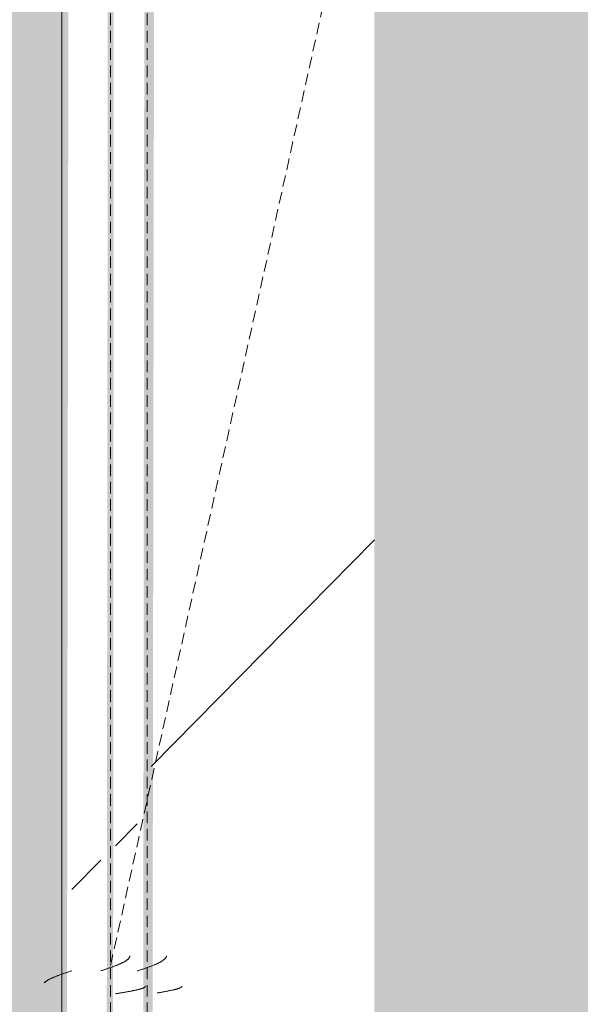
# Model space of a CAD drawing. Header units: millimetres. Extents: x 16156 to 91527, y 4646 to 113494.
# Tile 244 of 256: x 35479 to 35710, y 72117 to 72523. Entities that reach past the tile are written whole.
import ezdxf

# ---------------------------------------------------------------- set-up
doc = ezdxf.new("R2010")
doc.units = ezdxf.units.MM
doc.linetypes.add('ARC Demolished', pattern=[7.14375, 4.7625, -2.38125])
for name, color, linetype, lineweight in [('A--AR9__AlgVoorz', 1, 'Continuous', 9), ('A--L23__Vloeren', 3, 'Continuous', 9), ('A--L74__VasteSanitaireVoorz', 1, 'ARC Demolished', 9)]:
    doc.layers.add(name, color=color, linetype=linetype, lineweight=lineweight)
pattern_1 = [(135.439, (72828.44, -34604.8), (-212.1307, -208.9106), [])]
pattern_2 = [(135, (72828.44, -35670.5), (-212.132, -212.132), [])]

# ---------------------------------------------------------------- blocks, each defined once
blk = doc.blocks.new('FP_237-AB-Begane grond - slooptekening')
at = {"layer": 'A--L74__VasteSanitaireVoorz', "color": 240, "linetype": 'Continuous'}
for p, q in [((703.63, -124.43), (703.58, -124.42)), ((703.63, -124.43), (703.58, -124.42)), ((703.68, -124.45), (703.63, -124.43)), ((703.68, -124.45), (703.63, -124.43)), ((703.73, -124.48), (703.68, -124.45)), ((703.73, -124.48), (703.68, -124.45)), ((703.78, -124.51), (703.73, -124.48)), ((703.78, -124.51), (703.73, -124.48)), ((703.83, -124.55), (703.78, -124.51)), ((703.83, -124.55), (703.78, -124.51)), ((703.87, -124.6), (703.83, -124.55)), ((703.87, -124.6), (703.83, -124.55)), ((703.92, -124.66), (703.87, -124.6)), ((703.92, -124.66), (703.87, -124.6)), ((703.97, -124.72), (703.92, -124.66)), ((703.97, -124.72), (703.92, -124.66)), ((704.02, -124.79), (703.97, -124.72)), ((704.02, -124.79), (703.97, -124.72)), ((704.07, -124.86), (704.02, -124.79)), ((704.07, -124.86), (704.02, -124.79)), ((704.12, -124.95), (704.07, -124.86)), ((704.12, -124.95), (704.07, -124.86)), ((704.17, -125.04), (704.12, -124.95)), ((704.17, -125.04), (704.12, -124.95)), ((704.22, -125.14), (704.17, -125.04)), ((704.22, -125.14), (704.17, -125.04)), ((704.27, -125.24), (704.22, -125.14)), ((704.27, -125.24), (704.22, -125.14)), ((704.32, -125.35), (704.27, -125.24)), ((704.32, -125.35), (704.27, -125.24)), ((704.36, -125.47), (704.32, -125.35)), ((704.36, -125.47), (704.32, -125.35)), ((704.41, -125.6), (704.36, -125.47)), ((704.41, -125.6), (704.36, -125.47)), ((704.46, -125.73), (704.41, -125.6)), ((704.46, -125.73), (704.41, -125.6)), ((704.51, -125.87), (704.46, -125.73)), ((704.51, -125.87), (704.46, -125.73)), ((704.56, -126.02), (704.51, -125.87)), ((704.56, -126.02), (704.51, -125.87)), ((704.61, -126.17), (704.56, -126.02)), ((704.61, -126.17), (704.56, -126.02)), ((704.66, -126.33), (704.61, -126.17)), ((704.66, -126.33), (704.61, -126.17)), ((704.71, -126.49), (704.66, -126.33)), ((704.71, -126.49), (704.66, -126.33)), ((704.76, -126.66), (704.71, -126.49)), ((704.76, -126.66), (704.71, -126.49)), ((704.81, -126.84), (704.76, -126.66)), ((704.81, -126.84), (704.76, -126.66)), ((704.85, -127.02), (704.81, -126.84)), ((704.85, -127.02), (704.81, -126.84)), ((704.9, -127.21), (704.85, -127.02)), ((704.9, -127.21), (704.85, -127.02)), ((704.95, -127.4), (704.9, -127.21)), ((704.95, -127.4), (704.9, -127.21)), ((705, -127.6), (704.95, -127.4)), ((705, -127.6), (704.95, -127.4)), ((705.05, -127.81), (705, -127.6)), ((705.05, -127.81), (705, -127.6)), ((705.1, -128.02), (705.05, -127.81)), ((705.1, -128.02), (705.05, -127.81)), ((705.15, -128.23), (705.1, -128.02)), ((705.15, -128.23), (705.1, -128.02)), ((705.2, -128.45), (705.15, -128.23)), ((705.2, -128.45), (705.15, -128.23)), ((705.25, -128.68), (705.2, -128.45)), ((705.25, -128.68), (705.2, -128.45)), ((705.3, -128.91), (705.25, -128.68)), ((705.3, -128.91), (705.25, -128.68)), ((705.34, -129.15), (705.3, -128.91)), ((705.34, -129.15), (705.3, -128.91)), ((705.39, -129.39), (705.34, -129.15)), ((705.39, -129.39), (705.34, -129.15)), ((705.44, -129.63), (705.39, -129.39)), ((705.44, -129.63), (705.39, -129.39)), ((705.49, -129.88), (705.44, -129.63)), ((705.49, -129.88), (705.44, -129.63)), ((705.54, -130.13), (705.49, -129.88)), ((705.54, -130.13), (705.49, -129.88)), ((705.59, -130.39), (705.54, -130.13)), ((705.59, -130.39), (705.54, -130.13)), ((705.64, -130.65), (705.59, -130.39)), ((705.64, -130.65), (705.59, -130.39)), ((705.69, -130.91), (705.64, -130.65)), ((705.69, -130.91), (705.64, -130.65)), ((705.74, -131.18), (705.69, -130.91)), ((705.74, -131.18), (705.69, -130.91)), ((705.79, -131.45), (705.74, -131.18)), ((705.79, -131.45), (705.74, -131.18)), ((705.83, -131.73), (705.79, -131.45)), ((705.83, -131.73), (705.79, -131.45)), ((705.88, -132.01), (705.83, -131.73)), ((705.88, -132.01), (705.83, -131.73)), ((705.93, -132.29), (705.88, -132.01)), ((705.93, -132.29), (705.88, -132.01)), ((705.98, -132.57), (705.93, -132.29)), ((705.98, -132.57), (705.93, -132.29)), ((706.03, -132.85), (705.98, -132.57)), ((706.03, -132.85), (705.98, -132.57)), ((706.08, -133.14), (706.03, -132.85)), ((706.08, -133.14), (706.03, -132.85)), ((706.13, -133.43), (706.08, -133.14)), ((706.13, -133.43), (706.08, -133.14)), ((706.18, -133.72), (706.13, -133.43)), ((706.18, -133.72), (706.13, -133.43)), ((706.23, -134.02), (706.18, -133.72)), ((706.23, -134.02), (706.18, -133.72)), ((706.28, -134.31), (706.23, -134.02)), ((706.28, -134.31), (706.23, -134.02)), ((706.32, -134.61), (706.28, -134.31)), ((706.32, -134.61), (706.28, -134.31))]:
    blk.add_line(p, q, dxfattribs=at)
blk = doc.blocks.new('FP_238-AB-Begane grond - slooptekening')
at = {"layer": 'A--L74__VasteSanitaireVoorz', "color": 240, "linetype": 'Continuous'}
for p, q in [((691.18, -130.78), (691.08, -130.77)), ((691.18, -130.78), (691.08, -130.77)), ((691.28, -130.8), (691.18, -130.78)), ((691.28, -130.8), (691.18, -130.78)), ((691.38, -130.83), (691.28, -130.8)), ((691.38, -130.83), (691.28, -130.8)), ((691.47, -130.86), (691.38, -130.83)), ((691.47, -130.86), (691.38, -130.83)), ((691.57, -130.9), (691.47, -130.86)), ((691.57, -130.9), (691.47, -130.86)), ((691.67, -130.95), (691.57, -130.9)), ((691.67, -130.95), (691.57, -130.9)), ((691.77, -131), (691.67, -130.95)), ((691.77, -131), (691.67, -130.95)), ((691.87, -131.06), (691.77, -131)), ((691.87, -131.06), (691.77, -131)), ((691.97, -131.13), (691.87, -131.06)), ((691.97, -131.13), (691.87, -131.06)), ((692.06, -131.2), (691.97, -131.13)), ((692.06, -131.2), (691.97, -131.13)), ((692.16, -131.29), (692.06, -131.2)), ((692.16, -131.29), (692.06, -131.2)), ((692.26, -131.37), (692.16, -131.29)), ((692.26, -131.37), (692.16, -131.29)), ((692.36, -131.47), (692.26, -131.37)), ((692.36, -131.47), (692.26, -131.37)), ((692.46, -131.57), (692.36, -131.47)), ((692.46, -131.57), (692.36, -131.47)), ((692.55, -131.68), (692.46, -131.57)), ((692.55, -131.68), (692.46, -131.57)), ((692.65, -131.8), (692.55, -131.68)), ((692.65, -131.8), (692.55, -131.68)), ((692.75, -131.92), (692.65, -131.8)), ((692.75, -131.92), (692.65, -131.8)), ((692.85, -132.05), (692.75, -131.92)), ((692.85, -132.05), (692.75, -131.92)), ((692.95, -132.18), (692.85, -132.05)), ((692.95, -132.18), (692.85, -132.05)), ((693.05, -132.33), (692.95, -132.18)), ((693.05, -132.33), (692.95, -132.18)), ((693.14, -132.47), (693.05, -132.33)), ((693.14, -132.47), (693.05, -132.33)), ((693.24, -132.63), (693.14, -132.47)), ((693.24, -132.63), (693.14, -132.47)), ((693.34, -132.79), (693.24, -132.63)), ((693.34, -132.79), (693.24, -132.63)), ((693.44, -132.95), (693.34, -132.79)), ((693.44, -132.95), (693.34, -132.79)), ((693.54, -133.13), (693.44, -132.95)), ((693.54, -133.13), (693.44, -132.95)), ((693.63, -133.31), (693.54, -133.13)), ((693.63, -133.31), (693.54, -133.13)), ((693.73, -133.49), (693.63, -133.31)), ((693.73, -133.49), (693.63, -133.31)), ((693.83, -133.68), (693.73, -133.49)), ((693.83, -133.68), (693.73, -133.49)), ((693.93, -133.87), (693.83, -133.68)), ((693.93, -133.87), (693.83, -133.68)), ((694.03, -134.07), (693.93, -133.87)), ((694.03, -134.07), (693.93, -133.87)), ((694.13, -134.28), (694.03, -134.07)), ((694.13, -134.28), (694.03, -134.07)), ((694.22, -134.49), (694.13, -134.28)), ((694.22, -134.49), (694.13, -134.28)), ((694.32, -134.7), (694.22, -134.49)), ((694.32, -134.7), (694.22, -134.49)), ((694.42, -134.92), (694.32, -134.7)), ((694.42, -134.92), (694.32, -134.7)), ((694.52, -135.15), (694.42, -134.92)), ((694.52, -135.15), (694.42, -134.92)), ((694.62, -135.38), (694.52, -135.15)), ((694.62, -135.38), (694.52, -135.15)), ((694.71, -135.61), (694.62, -135.38)), ((694.71, -135.61), (694.62, -135.38)), ((694.81, -135.85), (694.71, -135.61)), ((694.81, -135.85), (694.71, -135.61)), ((694.91, -136.09), (694.81, -135.85)), ((694.91, -136.09), (694.81, -135.85)), ((695.01, -136.34), (694.91, -136.09)), ((695.01, -136.34), (694.91, -136.09)), ((695.11, -136.59), (695.01, -136.34)), ((695.11, -136.59), (695.01, -136.34)), ((695.21, -136.84), (695.11, -136.59)), ((695.21, -136.84), (695.11, -136.59)), ((695.3, -137.1), (695.21, -136.84)), ((695.3, -137.1), (695.21, -136.84)), ((695.4, -137.36), (695.3, -137.1)), ((695.4, -137.36), (695.3, -137.1)), ((695.5, -137.63), (695.4, -137.36)), ((695.5, -137.63), (695.4, -137.36)), ((695.6, -137.89), (695.5, -137.63)), ((695.6, -137.89), (695.5, -137.63)), ((695.7, -138.17), (695.6, -137.89)), ((695.7, -138.17), (695.6, -137.89)), ((695.79, -138.44), (695.7, -138.17)), ((695.79, -138.44), (695.7, -138.17)), ((695.89, -138.71), (695.79, -138.44)), ((695.89, -138.71), (695.79, -138.44)), ((695.99, -138.99), (695.89, -138.71)), ((695.99, -138.99), (695.89, -138.71)), ((696.09, -139.27), (695.99, -138.99)), ((696.09, -139.27), (695.99, -138.99)), ((696.19, -139.55), (696.09, -139.27)), ((696.19, -139.55), (696.09, -139.27)), ((696.29, -139.84), (696.19, -139.55)), ((696.29, -139.84), (696.19, -139.55)), ((696.38, -140.13), (696.29, -139.84)), ((696.38, -140.13), (696.29, -139.84)), ((696.48, -140.41), (696.38, -140.13)), ((696.48, -140.41), (696.38, -140.13)), ((696.58, -140.7), (696.48, -140.41)), ((696.58, -140.7), (696.48, -140.41)), ((696.68, -140.99), (696.58, -140.7)), ((696.68, -140.99), (696.58, -140.7)), ((696.78, -141.28), (696.68, -140.99)), ((696.78, -141.28), (696.68, -140.99)), ((696.87, -141.58), (696.78, -141.28)), ((696.87, -141.58), (696.78, -141.28)), ((696.97, -141.87), (696.87, -141.58)), ((696.97, -141.87), (696.87, -141.58)), ((697.07, -142.16), (696.97, -141.87)), ((697.07, -142.16), (696.97, -141.87)), ((697.17, -142.46), (697.07, -142.16)), ((697.17, -142.46), (697.07, -142.16)), ((697.27, -142.75), (697.17, -142.46)), ((697.27, -142.75), (697.17, -142.46))]:
    blk.add_line(p, q, dxfattribs=at)
at = {"layer": 'A--L74__VasteSanitaireVoorz'}
blk.add_line((715, -138.75), (-695, -138.75), dxfattribs=at)
blk = doc.blocks.new('FP_239-AB-Begane grond - slooptekening')
at = {"layer": 'A--L74__VasteSanitaireVoorz', "color": 240, "linetype": 'Continuous'}
for p, q in [((703.62, -139.43), (703.57, -139.42)), ((703.62, -139.43), (703.57, -139.42)), ((703.67, -139.45), (703.62, -139.43)), ((703.67, -139.45), (703.62, -139.43)), ((703.72, -139.48), (703.67, -139.45)), ((703.72, -139.48), (703.67, -139.45)), ((703.77, -139.51), (703.72, -139.48)), ((703.77, -139.51), (703.72, -139.48)), ((703.82, -139.55), (703.77, -139.51)), ((703.82, -139.55), (703.77, -139.51)), ((703.87, -139.6), (703.82, -139.55)), ((703.87, -139.6), (703.82, -139.55)), ((703.92, -139.66), (703.87, -139.6)), ((703.92, -139.66), (703.87, -139.6)), ((703.97, -139.72), (703.92, -139.66)), ((703.97, -139.72), (703.92, -139.66)), ((704.01, -139.79), (703.97, -139.72)), ((704.01, -139.79), (703.97, -139.72)), ((704.06, -139.87), (704.01, -139.79)), ((704.06, -139.87), (704.01, -139.79)), ((704.11, -139.95), (704.06, -139.87)), ((704.11, -139.95), (704.06, -139.87)), ((704.16, -140.04), (704.11, -139.95)), ((704.16, -140.04), (704.11, -139.95)), ((704.21, -140.14), (704.16, -140.04)), ((704.21, -140.14), (704.16, -140.04)), ((704.26, -140.25), (704.21, -140.14)), ((704.26, -140.25), (704.21, -140.14)), ((704.31, -140.36), (704.26, -140.25)), ((704.31, -140.36), (704.26, -140.25)), ((704.36, -140.48), (704.31, -140.36)), ((704.36, -140.48), (704.31, -140.36)), ((704.41, -140.6), (704.36, -140.48)), ((704.41, -140.6), (704.36, -140.48)), ((704.46, -140.74), (704.41, -140.6)), ((704.46, -140.74), (704.41, -140.6)), ((704.51, -140.88), (704.46, -140.74)), ((704.51, -140.88), (704.46, -140.74)), ((704.55, -141.02), (704.51, -140.88)), ((704.55, -141.02), (704.51, -140.88)), ((704.6, -141.17), (704.55, -141.02)), ((704.6, -141.17), (704.55, -141.02)), ((704.65, -141.33), (704.6, -141.17)), ((704.65, -141.33), (704.6, -141.17)), ((704.7, -141.5), (704.65, -141.33)), ((704.7, -141.5), (704.65, -141.33)), ((704.75, -141.67), (704.7, -141.5)), ((704.75, -141.67), (704.7, -141.5)), ((704.8, -141.85), (704.75, -141.67)), ((704.8, -141.85), (704.75, -141.67)), ((704.85, -142.03), (704.8, -141.85)), ((704.85, -142.03), (704.8, -141.85)), ((704.9, -142.22), (704.85, -142.03)), ((704.9, -142.22), (704.85, -142.03)), ((704.95, -142.41), (704.9, -142.22)), ((704.95, -142.41), (704.9, -142.22)), ((705, -142.61), (704.95, -142.41)), ((705, -142.61), (704.95, -142.41)), ((705.05, -142.82), (705, -142.61)), ((705.05, -142.82), (705, -142.61)), ((705.09, -143.03), (705.05, -142.82)), ((705.09, -143.03), (705.05, -142.82)), ((705.14, -143.25), (705.09, -143.03)), ((705.14, -143.25), (705.09, -143.03)), ((705.19, -143.47), (705.14, -143.25)), ((705.19, -143.47), (705.14, -143.25)), ((705.24, -143.7), (705.19, -143.47)), ((705.24, -143.7), (705.19, -143.47)), ((705.29, -143.93), (705.24, -143.7)), ((705.29, -143.93), (705.24, -143.7)), ((705.34, -144.16), (705.29, -143.93)), ((705.34, -144.16), (705.29, -143.93)), ((705.39, -144.4), (705.34, -144.16)), ((705.39, -144.4), (705.34, -144.16)), ((705.44, -144.65), (705.39, -144.4)), ((705.44, -144.65), (705.39, -144.4)), ((705.49, -144.9), (705.44, -144.65)), ((705.49, -144.9), (705.44, -144.65)), ((705.54, -145.15), (705.49, -144.9)), ((705.54, -145.15), (705.49, -144.9)), ((705.59, -145.41), (705.54, -145.15)), ((705.59, -145.41), (705.54, -145.15)), ((705.63, -145.67), (705.59, -145.41)), ((705.63, -145.67), (705.59, -145.41)), ((705.68, -145.94), (705.63, -145.67)), ((705.68, -145.94), (705.63, -145.67)), ((705.73, -146.21), (705.68, -145.94)), ((705.73, -146.21), (705.68, -145.94)), ((705.78, -146.48), (705.73, -146.21)), ((705.78, -146.48), (705.73, -146.21)), ((705.83, -146.75), (705.78, -146.48)), ((705.83, -146.75), (705.78, -146.48)), ((705.88, -147.03), (705.83, -146.75)), ((705.88, -147.03), (705.83, -146.75)), ((705.93, -147.31), (705.88, -147.03)), ((705.93, -147.31), (705.88, -147.03)), ((705.98, -147.6), (705.93, -147.31)), ((705.98, -147.6), (705.93, -147.31)), ((706.03, -147.88), (705.98, -147.6)), ((706.03, -147.88), (705.98, -147.6)), ((706.08, -148.17), (706.03, -147.88)), ((706.08, -148.17), (706.03, -147.88)), ((706.13, -148.46), (706.08, -148.17)), ((706.13, -148.46), (706.08, -148.17)), ((706.17, -148.75), (706.13, -148.46)), ((706.17, -148.75), (706.13, -148.46)), ((706.22, -149.05), (706.17, -148.75)), ((706.22, -149.05), (706.17, -148.75)), ((706.27, -149.34), (706.22, -149.05)), ((706.27, -149.34), (706.22, -149.05)), ((706.32, -149.64), (706.27, -149.34)), ((706.32, -149.64), (706.27, -149.34)), ((706.37, -149.94), (706.32, -149.64)), ((706.37, -149.94), (706.32, -149.64)), ((706.42, -150.24), (706.37, -149.94)), ((706.42, -150.24), (706.37, -149.94)), ((706.47, -150.54), (706.42, -150.24)), ((706.47, -150.54), (706.42, -150.24)), ((706.52, -150.84), (706.47, -150.54)), ((706.52, -150.84), (706.47, -150.54)), ((706.57, -151.14), (706.52, -150.84)), ((706.57, -151.14), (706.52, -150.84)), ((706.62, -151.45), (706.57, -151.14)), ((706.62, -151.45), (706.57, -151.14)), ((706.67, -151.75), (706.62, -151.45)), ((706.67, -151.75), (706.62, -151.45))]:
    blk.add_line(p, q, dxfattribs=at)
blk = doc.blocks.new('FP_240-AB-Begane grond - slooptekening')
at = {"layer": 'A--L74__VasteSanitaireVoorz', "color": 240, "linetype": 'Continuous'}
for p, q in [((691.14, -145.78), (691.04, -145.77)), ((691.14, -145.78), (691.04, -145.77)), ((691.24, -145.8), (691.14, -145.78)), ((691.24, -145.8), (691.14, -145.78)), ((691.33, -145.83), (691.24, -145.8)), ((691.33, -145.83), (691.24, -145.8)), ((691.43, -145.86), (691.33, -145.83)), ((691.43, -145.86), (691.33, -145.83)), ((691.53, -145.9), (691.43, -145.86)), ((691.53, -145.9), (691.43, -145.86)), ((691.63, -145.95), (691.53, -145.9)), ((691.63, -145.95), (691.53, -145.9)), ((691.73, -146), (691.63, -145.95)), ((691.73, -146), (691.63, -145.95)), ((691.82, -146.06), (691.73, -146)), ((691.82, -146.06), (691.73, -146)), ((691.92, -146.13), (691.82, -146.06)), ((691.92, -146.13), (691.82, -146.06)), ((692.02, -146.2), (691.92, -146.13)), ((692.02, -146.2), (691.92, -146.13)), ((692.12, -146.29), (692.02, -146.2)), ((692.12, -146.29), (692.02, -146.2)), ((692.22, -146.37), (692.12, -146.29)), ((692.22, -146.37), (692.12, -146.29)), ((692.32, -146.47), (692.22, -146.37)), ((692.32, -146.47), (692.22, -146.37)), ((692.41, -146.57), (692.32, -146.47)), ((692.41, -146.57), (692.32, -146.47)), ((692.51, -146.68), (692.41, -146.57)), ((692.51, -146.68), (692.41, -146.57)), ((692.61, -146.8), (692.51, -146.68)), ((692.61, -146.8), (692.51, -146.68)), ((692.71, -146.92), (692.61, -146.8)), ((692.71, -146.92), (692.61, -146.8)), ((692.81, -147.05), (692.71, -146.92)), ((692.81, -147.05), (692.71, -146.92)), ((692.9, -147.18), (692.81, -147.05)), ((692.9, -147.18), (692.81, -147.05)), ((693, -147.33), (692.9, -147.18)), ((693, -147.33), (692.9, -147.18)), ((693.1, -147.47), (693, -147.33)), ((693.1, -147.47), (693, -147.33)), ((693.2, -147.63), (693.1, -147.47)), ((693.2, -147.63), (693.1, -147.47)), ((693.3, -147.79), (693.2, -147.63)), ((693.3, -147.79), (693.2, -147.63)), ((693.39, -147.95), (693.3, -147.79)), ((693.39, -147.95), (693.3, -147.79)), ((693.49, -148.13), (693.39, -147.95)), ((693.49, -148.13), (693.39, -147.95)), ((693.59, -148.31), (693.49, -148.13)), ((693.59, -148.31), (693.49, -148.13)), ((693.69, -148.49), (693.59, -148.31)), ((693.69, -148.49), (693.59, -148.31)), ((693.79, -148.68), (693.69, -148.49)), ((693.79, -148.68), (693.69, -148.49)), ((693.89, -148.87), (693.79, -148.68)), ((693.89, -148.87), (693.79, -148.68)), ((693.98, -149.07), (693.89, -148.87)), ((693.98, -149.07), (693.89, -148.87)), ((694.08, -149.28), (693.98, -149.07)), ((694.08, -149.28), (693.98, -149.07)), ((694.18, -149.49), (694.08, -149.28)), ((694.18, -149.49), (694.08, -149.28)), ((694.28, -149.7), (694.18, -149.49)), ((694.28, -149.7), (694.18, -149.49)), ((694.38, -149.92), (694.28, -149.7)), ((694.38, -149.92), (694.28, -149.7)), ((694.47, -150.15), (694.38, -149.92)), ((694.47, -150.15), (694.38, -149.92)), ((694.57, -150.38), (694.47, -150.15)), ((694.57, -150.38), (694.47, -150.15)), ((694.67, -150.61), (694.57, -150.38)), ((694.67, -150.61), (694.57, -150.38)), ((694.77, -150.85), (694.67, -150.61)), ((694.77, -150.85), (694.67, -150.61)), ((694.87, -151.09), (694.77, -150.85)), ((694.87, -151.09), (694.77, -150.85)), ((694.97, -151.34), (694.87, -151.09)), ((694.97, -151.34), (694.87, -151.09)), ((695.06, -151.59), (694.97, -151.34)), ((695.06, -151.59), (694.97, -151.34)), ((695.16, -151.84), (695.06, -151.59)), ((695.16, -151.84), (695.06, -151.59)), ((695.26, -152.1), (695.16, -151.84)), ((695.26, -152.1), (695.16, -151.84)), ((695.36, -152.36), (695.26, -152.1)), ((695.36, -152.36), (695.26, -152.1)), ((695.46, -152.63), (695.36, -152.36)), ((695.46, -152.63), (695.36, -152.36)), ((695.55, -152.89), (695.46, -152.63)), ((695.55, -152.89), (695.46, -152.63)), ((695.65, -153.17), (695.55, -152.89)), ((695.65, -153.17), (695.55, -152.89)), ((695.75, -153.44), (695.65, -153.17)), ((695.75, -153.44), (695.65, -153.17)), ((695.85, -153.71), (695.75, -153.44)), ((695.85, -153.71), (695.75, -153.44)), ((695.95, -153.99), (695.85, -153.71)), ((695.95, -153.99), (695.85, -153.71)), ((696.05, -154.27), (695.95, -153.99)), ((696.05, -154.27), (695.95, -153.99)), ((696.14, -154.55), (696.05, -154.27)), ((696.14, -154.55), (696.05, -154.27)), ((696.24, -154.84), (696.14, -154.55)), ((696.24, -154.84), (696.14, -154.55)), ((696.34, -155.13), (696.24, -154.84)), ((696.34, -155.13), (696.24, -154.84)), ((696.44, -155.41), (696.34, -155.13)), ((696.44, -155.41), (696.34, -155.13)), ((696.54, -155.7), (696.44, -155.41)), ((696.54, -155.7), (696.44, -155.41)), ((696.63, -155.99), (696.54, -155.7)), ((696.63, -155.99), (696.54, -155.7)), ((696.73, -156.28), (696.63, -155.99)), ((696.73, -156.28), (696.63, -155.99)), ((696.83, -156.58), (696.73, -156.28)), ((696.83, -156.58), (696.73, -156.28)), ((696.93, -156.87), (696.83, -156.58)), ((696.93, -156.87), (696.83, -156.58)), ((697.03, -157.16), (696.93, -156.87)), ((697.03, -157.16), (696.93, -156.87)), ((697.13, -157.46), (697.03, -157.16)), ((697.13, -157.46), (697.03, -157.16)), ((697.22, -157.75), (697.13, -157.46)), ((697.22, -157.75), (697.13, -157.46))]:
    blk.add_line(p, q, dxfattribs=at)
at = {"layer": 'A--L74__VasteSanitaireVoorz'}
blk.add_line((715, -153.75), (-695, -153.75), dxfattribs=at)
blk = doc.blocks.new('FP_241-AB-Begane grond - slooptekening')
at = {"layer": 'A--L74__VasteSanitaireVoorz', "color": 240, "linetype": 'Continuous'}
for p, q in [((697.32, -170.04), (697.22, -169.75)), ((697.32, -170.04), (697.22, -169.75)), ((697.42, -170.34), (697.32, -170.04)), ((697.42, -170.34), (697.32, -170.04)), ((697.52, -170.63), (697.42, -170.34)), ((697.52, -170.63), (697.42, -170.34)), ((697.62, -170.92), (697.52, -170.63)), ((697.62, -170.92), (697.52, -170.63)), ((697.71, -171.22), (697.62, -170.92)), ((697.71, -171.22), (697.62, -170.92)), ((697.81, -171.51), (697.71, -171.22)), ((697.81, -171.51), (697.71, -171.22)), ((697.91, -171.8), (697.81, -171.51)), ((697.91, -171.8), (697.81, -171.51)), ((698.01, -172.09), (697.91, -171.8)), ((698.01, -172.09), (697.91, -171.8)), ((698.11, -172.37), (698.01, -172.09)), ((698.11, -172.37), (698.01, -172.09)), ((698.21, -172.66), (698.11, -172.37)), ((698.21, -172.66), (698.11, -172.37)), ((698.3, -172.95), (698.21, -172.66)), ((698.3, -172.95), (698.21, -172.66)), ((698.4, -173.23), (698.3, -172.95)), ((698.4, -173.23), (698.3, -172.95)), ((698.5, -173.51), (698.4, -173.23)), ((698.5, -173.51), (698.4, -173.23)), ((698.6, -173.79), (698.5, -173.51)), ((698.6, -173.79), (698.5, -173.51)), ((698.7, -174.06), (698.6, -173.79)), ((698.7, -174.06), (698.6, -173.79)), ((698.79, -174.33), (698.7, -174.06)), ((698.79, -174.33), (698.7, -174.06)), ((698.89, -174.61), (698.79, -174.33)), ((698.89, -174.61), (698.79, -174.33)), ((698.99, -174.87), (698.89, -174.61)), ((698.99, -174.87), (698.89, -174.61)), ((699.09, -175.14), (698.99, -174.87)), ((699.09, -175.14), (698.99, -174.87)), ((699.19, -175.4), (699.09, -175.14)), ((699.19, -175.4), (699.09, -175.14)), ((699.29, -175.66), (699.19, -175.4)), ((699.29, -175.66), (699.19, -175.4)), ((699.38, -175.91), (699.29, -175.66)), ((699.38, -175.91), (699.29, -175.66)), ((699.48, -176.16), (699.38, -175.91)), ((699.48, -176.16), (699.38, -175.91)), ((699.58, -176.41), (699.48, -176.16)), ((699.58, -176.41), (699.48, -176.16)), ((699.68, -176.65), (699.58, -176.41)), ((699.68, -176.65), (699.58, -176.41)), ((699.78, -176.89), (699.68, -176.65)), ((699.78, -176.89), (699.68, -176.65)), ((699.87, -177.12), (699.78, -176.89)), ((699.87, -177.12), (699.78, -176.89)), ((699.97, -177.35), (699.87, -177.12)), ((699.97, -177.35), (699.87, -177.12)), ((700.07, -177.58), (699.97, -177.35)), ((700.07, -177.58), (699.97, -177.35)), ((700.17, -177.8), (700.07, -177.58)), ((700.17, -177.8), (700.07, -177.58)), ((700.27, -178.01), (700.17, -177.8)), ((700.27, -178.01), (700.17, -177.8)), ((700.37, -178.22), (700.27, -178.01)), ((700.37, -178.22), (700.27, -178.01)), ((700.46, -178.43), (700.37, -178.22)), ((700.46, -178.43), (700.37, -178.22)), ((700.56, -178.63), (700.46, -178.43)), ((700.56, -178.63), (700.46, -178.43)), ((700.66, -178.82), (700.56, -178.63)), ((700.66, -178.82), (700.56, -178.63)), ((700.76, -179.01), (700.66, -178.82)), ((700.76, -179.01), (700.66, -178.82)), ((700.86, -179.19), (700.76, -179.01)), ((700.86, -179.19), (700.76, -179.01)), ((700.95, -179.37), (700.86, -179.19)), ((700.95, -179.37), (700.86, -179.19)), ((701.05, -179.55), (700.95, -179.37)), ((701.05, -179.55), (700.95, -179.37)), ((701.15, -179.71), (701.05, -179.55)), ((701.15, -179.71), (701.05, -179.55)), ((701.25, -179.87), (701.15, -179.71)), ((701.25, -179.87), (701.15, -179.71)), ((701.35, -180.03), (701.25, -179.87)), ((701.35, -180.03), (701.25, -179.87)), ((701.45, -180.17), (701.35, -180.03)), ((701.45, -180.17), (701.35, -180.03)), ((701.54, -180.32), (701.45, -180.17)), ((701.54, -180.32), (701.45, -180.17)), ((701.64, -180.45), (701.54, -180.32)), ((701.64, -180.45), (701.54, -180.32)), ((701.74, -180.58), (701.64, -180.45)), ((701.74, -180.58), (701.64, -180.45)), ((701.84, -180.7), (701.74, -180.58)), ((701.84, -180.7), (701.74, -180.58)), ((701.94, -180.82), (701.84, -180.7)), ((701.94, -180.82), (701.84, -180.7)), ((702.03, -180.93), (701.94, -180.82)), ((702.03, -180.93), (701.94, -180.82)), ((702.13, -181.03), (702.03, -180.93)), ((702.13, -181.03), (702.03, -180.93)), ((702.23, -181.13), (702.13, -181.03)), ((702.23, -181.13), (702.13, -181.03))]:
    blk.add_line(p, q, dxfattribs=at)
at = {"layer": 'A--L74__VasteSanitaireVoorz'}
blk.add_line((-695, -173.75), (715, -173.75), dxfattribs=at)
blk = doc.blocks.new('52_PF_FB_Gutter_rectangle - End Outlet - 1430mm_W_ x 300mm_L_ x 60mm_H_ x 160mm_Dia_ 2-2250497-AB-Begane grond - slooptekening')
at = {"layer": 'A--L74__VasteSanitaireVoorz', "linetype": 'Continuous'}
h = blk.add_hatch(dxfattribs=at)
h.set_pattern_fill('FP_70', color=256, style=0, pattern_type=2)
h.set_pattern_definition(pattern_1)
h.paths.add_polyline_path([(715, -134.42), (715, -45.2), (-695, -45.2), (-695, -137.1), (715, -137.1)])
h = blk.add_hatch(dxfattribs=at)
h.set_pattern_fill('FP_70', color=256, style=0, pattern_type=2)
h.set_pattern_definition(pattern_1)
h.paths.add_polyline_path([(715, -134.42), (715, -45.2), (-695, -45.2), (-695, -137.1), (715, -137.1)])
at = {"layer": 'A--L74__VasteSanitaireVoorz'}
h = blk.add_hatch(dxfattribs=at)
h.set_pattern_fill('FP_68', color=256, style=0, pattern_type=2)
h.set_pattern_definition(pattern_2)
h.paths.add_polyline_path([(715, -151.75), (715, -142.75), (-695, -142.75), (-695, -151.75), (559.99, -151.75)])
h = blk.add_hatch(dxfattribs=at)
h.set_pattern_fill('FP_68', color=256, style=0, pattern_type=2)
h.set_pattern_definition(pattern_2)
h.paths.add_polyline_path([(715, -151.75), (715, -142.75), (-695, -142.75), (-695, -151.75), (559.99, -151.75)])
h = blk.add_hatch(dxfattribs=at)
h.set_pattern_fill('FP_68', color=256, style=0, pattern_type=2)
h.set_pattern_definition(pattern_2)
h.paths.add_polyline_path([(715, -157.75), (-695, -157.75), (-695, -169.75), (715, -169.75)])
h = blk.add_hatch(dxfattribs=at)
h.set_pattern_fill('FP_68', color=256, style=0, pattern_type=2)
h.set_pattern_definition(pattern_2)
h.paths.add_polyline_path([(715, -157.75), (-695, -157.75), (-695, -169.75), (715, -169.75)])
blk.add_line((0, 0), (695, -153.75), dxfattribs=at)
at = {"layer": 'A--L74__VasteSanitaireVoorz', "linetype": 'Continuous'}
for name in ['FP_237-AB-Begane grond - slooptekening', 'FP_239-AB-Begane grond - slooptekening']:
    blk.add_blockref(name, (0, 0), dxfattribs=at)
at = {"layer": 'A--L74__VasteSanitaireVoorz'}
for name in ['FP_238-AB-Begane grond - slooptekening', 'FP_240-AB-Begane grond - slooptekening', 'FP_241-AB-Begane grond - slooptekening']:
    blk.add_blockref(name, (0, 0), dxfattribs=at)

msp = doc.modelspace()

# ---------------------------------------------------------------- hatches: boundary and pattern name
at = {"layer": 'A--AR9__AlgVoorz'}
h = msp.add_hatch(color=7, dxfattribs=at)
h.paths.add_polyline_path([(34992.21, 66090.94), (35035.69, 66090.94), (35035.69, 66103.44), (44949.11, 66103.44), (44949.11, 69721.44), (44914.25, 69721.44), (44914.25, 68707.44), (43114.25, 68707.44), (43114.25, 69721.44), (41917.26, 69725.44), (41917.26, 70221.44), (43114.25, 70224.13), (43114.25, 72321.44), (41917.26, 72325.44), (41917.26, 72821.44), (43114.25, 72829.12), (43114.25, 73543.44), (44914.25, 73543.44), (44914.25, 72821.44), (44949.11, 72821.44), (44946.01, 73925.94), (39384.05, 73925.94), (39384.05, 73938.44), (33209.25, 73938.44), (33209.25, 72383.44), (32470.07, 72383.44), (32470.07, 70583.44), (33209.25, 70583.44), (33209.25, 66383.44), (32470.07, 66383.44), (32470.07, 66090.94), (34835.58, 66090.94)])
h.paths.add_polyline_path([(37637.57, 66285.44), (35496.75, 66289.44), (35500.75, 66304.27), (35844.25, 66305.44), (35840.25, 69126.62), (35496.75, 69129.44), (35496.77, 69144.27), (38106.75, 69141.01), (38102.75, 69126.62), (37759.25, 69125.44), (37763.25, 66304.27), (38106.75, 66297.88), (38106.75, 66286.62), (37759.25, 66285.44)])
h.paths.add_polyline_path([(35828.25, 66305.44), (35824.38, 66305.44), (35828.25, 69125.44), (35844.11, 69125.44), (35840.25, 66305.44)])
h.paths.add_polyline_path([(38104.75, 66305.44), (38086.88, 66305.44), (38090.75, 69125.44), (38106.61, 69125.44), (38105.58, 66305.44)])
h.paths.add_polyline_path([(35497.28, 66305.44), (35496.88, 66305.44), (35500.75, 69125.44), (35516.61, 69125.44), (35512.75, 66305.44), (35497.92, 66305.44)])
h.paths.add_polyline_path([(38070.1, 66305.44), (37978.2, 66305.44), (37978.2, 69125.44), (38071.54, 69125.44), (38070.54, 66305.44)])
h.paths.add_polyline_path([(37759.78, 66305.44), (37759.38, 66305.44), (37763.25, 69125.44), (37779.11, 69125.44), (37775.25, 66305.44), (37760.42, 66305.44)])
h.paths.add_polyline_path([(38084.75, 66305.44), (38071.88, 66305.44), (38075.75, 69125.44), (38086.68, 69125.44), (38085.27, 66305.44)])
h.paths.add_polyline_path([(35517.02, 66305.44), (35516.82, 66305.44), (35518.75, 69125.44), (35531.61, 69125.44), (35527.75, 66305.44), (35517.33, 66305.44)])
h.paths.add_polyline_path([(35769.58, 66305.44), (35715.7, 66305.44), (35715.7, 69125.44), (35809.04, 69125.44), (35807.6, 66305.44)])
h.paths.add_polyline_path([(35822.25, 66305.44), (35809.38, 66305.44), (35813.25, 69125.44), (35824.18, 69125.44), (35822.77, 66305.44)])
h.paths.add_polyline_path([(37779.52, 66305.44), (37779.32, 66305.44), (37781.25, 69125.44), (37794.11, 69125.44), (37790.25, 66305.44), (37779.83, 66305.44)])
h.paths.add_polyline_path([(37871.06, 66305.44), (37794.46, 66305.44), (37795.9, 69125.44), (37887.79, 69125.44), (37887.79, 66305.44)])
h.paths.add_polyline_path([(35536.08, 66305.44), (35531.96, 66305.44), (35536.08, 69125.44), (35625.29, 69125.44), (35625.29, 66305.44)])
h.paths.add_polyline_path([(42495.26, 69741.44), (42497.26, 69741.44), (42495.26, 69743.44)])
h.paths.add_polyline_path([(42708.75, 69741.44), (43079.79, 69741.44), (43079.79, 70201.44), (42554.72, 70201.44), (42554.72, 69741.44)])
h.paths.add_polyline_path([(43095.26, 69741.44), (43097.26, 69741.44), (43095.26, 69743.44)])
h.paths.add_polyline_path([(42307.54, 69741.44), (42479.79, 69741.44), (42479.79, 70201.44), (41954.72, 70201.44), (41954.72, 69741.44), (42074.04, 69741.44)])
h.paths.add_polyline_path([(41937.26, 69741.44), (41939.26, 69743.44), (41937.26, 69993.95)])
h.paths.add_polyline_path([(44914.25, 70221.44), (44949.11, 70221.44), (44949.11, 72321.44), (44914.25, 72321.44), (44914.25, 70278.26)])
h.paths.add_polyline_path([(37759.25, 70683.44), (35496.75, 70687.44), (35500.75, 70702.27), (35844.25, 70703.44), (35840.25, 73524.62), (35496.75, 73527.44), (35500.75, 73542.27), (38106.75, 73539.44), (38102.75, 73524.62), (37759.25, 73523.44), (37763.25, 70702.27), (38106.75, 70699.44), (38102.75, 70684.62), (37759.26, 70684.62)])
h.paths.add_polyline_path([(35527.75, 70703.44), (35516.82, 70703.44), (35518.75, 73523.44), (35531.61, 73523.44), (35528.78, 70703.44)])
h.paths.add_polyline_path([(35512.75, 70703.44), (35496.88, 70703.44), (35500.75, 73523.44), (35516.61, 73523.44), (35513.78, 70703.44)])
h.paths.add_polyline_path([(35533.4, 70703.44), (35531.96, 70703.44), (35536.08, 73523.44), (35625.29, 73523.44), (35625.29, 70703.44), (35536.08, 70703.44)])
h.paths.add_polyline_path([(35715.7, 70703.44), (35715.7, 73523.44), (35809.04, 73523.44), (35807.6, 70703.44), (35769.58, 70703.44)])
h.paths.add_polyline_path([(37759.46, 70703.44), (37759.38, 70703.44), (37763.25, 73523.44), (37779.11, 73523.44), (37775.25, 70703.44), (37759.78, 70703.44)])
h.paths.add_polyline_path([(37781.25, 70703.44), (37779.32, 70703.44), (37781.25, 73523.44), (37794.11, 73523.44), (37790.25, 70703.44)])
h.paths.add_polyline_path([(37794.46, 70703.44), (37795.9, 73523.44), (37887.79, 73523.44), (37887.79, 70703.44), (37794.72, 70703.44)])
h.paths.add_polyline_path([(35809.78, 70703.44), (35809.38, 70703.44), (35813.25, 73523.44), (35824.18, 73523.44), (35822.25, 70703.44), (35810.42, 70703.44)])
h.paths.add_polyline_path([(38087.92, 70703.44), (38086.88, 70703.44), (38090.75, 73523.44), (38106.61, 73523.44), (38102.75, 70703.44), (38088.75, 70703.44)])
h.paths.add_polyline_path([(35824.78, 70703.44), (35824.38, 70707), (35828.25, 73523.44), (35844.11, 73523.44), (35840.25, 70703.44), (35825.42, 70703.44)])
h.paths.add_polyline_path([(38086.68, 70703.44), (38071.88, 70703.44), (38075.75, 73523.44), (38086.68, 73523.44), (38086.68, 70846.89)])
h.paths.add_polyline_path([(37978.2, 70703.44), (37978.2, 73523.44), (38071.54, 73523.44), (38070.1, 70703.44)])
h.paths.add_polyline_path([(41209.25, 71043.44), (40509.25, 71043.44), (40509.25, 73543.44), (41209.25, 73543.44), (41209.25, 71415.52)])
h.paths.add_polyline_path([(42774.53, 72341.44), (43079.79, 72341.44), (43079.79, 72801.44), (42554.72, 72801.44), (42554.72, 72341.44), (42734.16, 72341.44)])
h.paths.add_polyline_path([(42074.04, 72341.44), (42479.79, 72341.44), (42479.79, 72801.44), (41954.72, 72801.44), (41954.72, 72341.44)])
h.paths.add_polyline_path([(42537.26, 72341.44), (42539.26, 72343.44), (42537.26, 72552.77)])
h.paths.add_polyline_path([(43095.26, 72341.44), (43097.26, 72341.44), (43095.26, 72343.44)])
h.paths.add_polyline_path([(42495.26, 72341.44), (42497.26, 72341.44), (42495.26, 72343.44)])

# ---------------------------------------------------------------- linework, layer by layer
at = {"layer": 'A--L23__Vloeren'}
msp.add_line((35496.75, 70699.44), (35496.75, 73527.44), dxfattribs=at)

# ---------------------------------------------------------------- block references
at = {"layer": 'A--L74__VasteSanitaireVoorz', "rotation": 269.9999999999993}
msp.add_blockref('52_PF_FB_Gutter_rectangle - End Outlet - 1430mm_W_ x 300mm_L_ x 60mm_H_ x 160mm_Dia_ 2-2250497-AB-Begane grond - slooptekening', (35670.5, 72828.44), dxfattribs=at)

doc.saveas('drawing.dxf')
